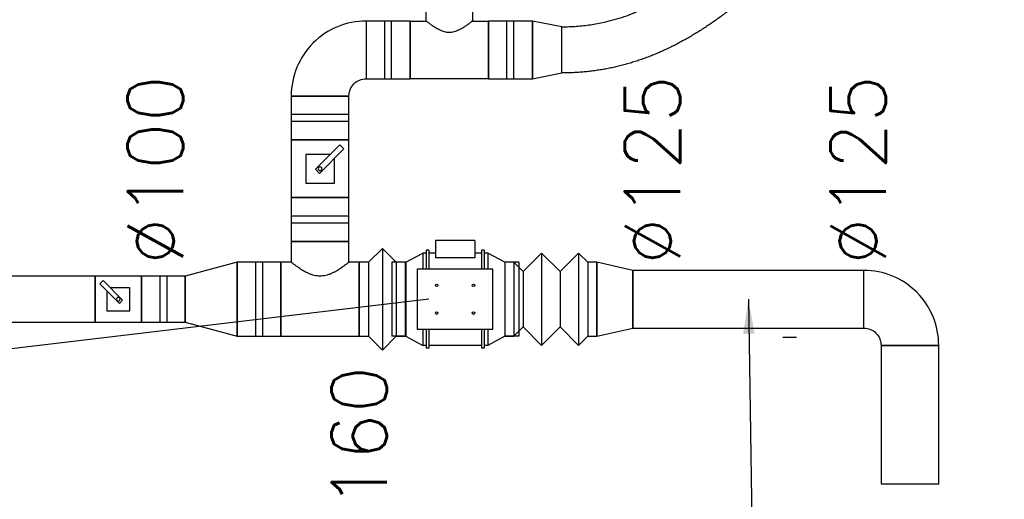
# Model space of a CAD drawing. Header units: millimetres. Extents: x 295542 to 440356, y 17772 to 133669.
# Tile 30 of 73: x 309979 to 312113, y 48906 to 49944. Entities that reach past the tile are written whole.
import ezdxf

# ---------------------------------------------------------------- set-up
doc = ezdxf.new("R2010")
doc.units = ezdxf.units.MM
doc.linetypes.add('Ciągłe', pattern=[0])
for name, color, linetype in [('0_opis_wentylacja', 110, 'Ciągłe'), ('FLUID-W3', 7, 'Continuous'), ('FLUID-W3-120-DIM', 7, 'Continuous'), ('FLUID-W3-120-INF', 7, 'Continuous')]:
    doc.layers.add(name, color=color, linetype=linetype)
doc.styles.add('FDBES', font='simplex.shx')
doc.linetypes.add('ZIGZAG', pattern='A,0.0001,-0.2,[131,ltypeshp.shx,S=0.2,R=0,X=-0.2,Y=0],-0.4,[131,ltypeshp.shx,S=0.2,R=180,X=0.2,Y=0],-0.2', length=0.8001)
doc.dimstyles.new('FDBES', dxfattribs={"dimscale": 50, "dimtxt": 4, "dimasz": 2.5, "dimexe": 0.8, "dimexo": 2, "dimgap": 1, "dimtad": 1, "dimdsep": 46, "dimtxsty": 'FDBES', "dimcen": 2.5, "dimclrd": 4, "dimclre": 5, "dimadec": 0, "dimazin": 0, "dimtfac": 1, "dimtmove": 0, "dimatfit": 3, "dimfxl": 1, "dimarcsym": 0})

# ---------------------------------------------------------------- blocks, each defined once
blk = doc.blocks.new('*U273')
at = {"color": 1, "linetype": 'Continuous', "lineweight": -2}
for p, q in [((81.25, -43.75), (81.25, 81.25)), ((43.75, -81.25), (-81.25, -81.25))]:
    blk.add_line(p, q, dxfattribs=at)
at = {"color": 0, "linetype": 'ByBlock', "lineweight": -2, "extrusion": (-1.22465e-16, 9.28575e-25, -1)}
blk.add_ellipse((81.25, -81.25), major_axis=(-162.5, 0), ratio=1, start_param=0, end_param=1.5707965, dxfattribs=at)
at = {"color": 0, "linetype": 'ByBlock', "lineweight": -2}
blk.add_ellipse((81.25, -81.25), major_axis=(0, 37.5), ratio=1, start_param=0, end_param=1.5707971, dxfattribs=at)
blk = doc.blocks.new('*U274')
at = {"color": 1, "linetype": 'Continuous', "lineweight": -2}
for p, q in [((-150, 62.5), (-150, 0)), ((150, 0), (150, 62.5)), ((-150, 0), (-150, -62.5)), ((150, -62.5), (150, 0))]:
    blk.add_line(p, q, dxfattribs=at)
at = {"color": 0, "linetype": 'ByBlock', "lineweight": -2}
for p, q in [((150, 62.5), (-150, 62.5)), ((-150, -62.5), (150, -62.5))]:
    blk.add_line(p, q, dxfattribs=at)
blk = doc.blocks.new('*U275')
at = {"color": 1, "linetype": 'Continuous', "lineweight": -2}
for p, q in [((-250, 0), (-250, 62.5)), ((250, 62.5), (250, 0)), ((-250, -62.5), (-250, 0)), ((250, 0), (250, -62.5))]:
    blk.add_line(p, q, dxfattribs=at)
at = {"color": 0, "linetype": 'ByBlock', "lineweight": -2}
for p, q in [((-250, 62.5), (250, 62.5)), ((250, -62.5), (-250, -62.5))]:
    blk.add_line(p, q, dxfattribs=at)
blk = doc.blocks.new('*U276')
at = {"color": 0, "linetype": 'ByBlock', "lineweight": -2}
for p, q in [((-39, 62.5), (39, 80)), ((39, -80), (-39, -62.5))]:
    blk.add_line(p, q, dxfattribs=at)
at = {"color": 1, "linetype": 'Continuous', "lineweight": -2}
for p, q in [((39, 80), (39, 0)), ((-39, 0), (-39, 62.5)), ((-39, -62.5), (-39, 0)), ((39, 0), (39, -80))]:
    blk.add_line(p, q, dxfattribs=at)
blk = doc.blocks.new('*U277')
at = {"color": 0, "linetype": 'ByBlock', "lineweight": -2}
for p, q in [((-80, 80), (-60, 100)), ((-60, 100), (-20, 60)), ((-20, 60), (20, 100)), ((20, 100), (60, 60)), ((-100, 80), (-80, 80)), ((-80, 80), (-80, 0)), ((60, 60), (80, 80)), ((80, 80), (80, 0)), ((80, 80), (100, 80)), ((100, 80), (100, 0)), ((-80, 0), (-80, -80)), ((80, 0), (80, -80)), ((100, 0), (100, -80)), ((-20, -60), (-60, -100)), ((20, -100), (-20, -60)), ((60, -60), (20, -100)), ((80, -80), (60, -60)), ((-80, -80), (-100, -80)), ((-60, -100), (-80, -80)), ((100, -80), (80, -80))]:
    blk.add_line(p, q, dxfattribs=at)
at = {"color": 1, "linetype": 'Continuous', "lineweight": -3}
for p, q in [((-60, 100), (-60, 0)), ((20, 100), (20, 0)), ((-20, 60), (-20, 0)), ((60, 60), (60, 0)), ((-60, 0), (-60, -100)), ((-20, 0), (-20, -60)), ((20, 0), (20, -100)), ((60, 0), (60, -60))]:
    blk.add_line(p, q, dxfattribs=at)
at = {"color": 1, "linetype": 'Continuous', "lineweight": -2}
for p, q in [((-100, 0), (-100, 80)), ((-100, -80), (-100, 0))]:
    blk.add_line(p, q, dxfattribs=at)
blk = doc.blocks.new('*U272')
at = {"layer": 'FLUID-W3', "color": 1, "linetype": 'Continuous', "extrusion": (-1.22465e-16, 1, -6.12323e-17)}
for p, q in [((82.1, 0, -65), (-82.1, 0, -65)), ((-82.1, 0, 65), (82.1, 0, 65)), ((-57.1, 0, -100), (57.1, 0, -100)), ((-57.1, 0, 100), (-42.5, 0, 100)), ((-42.5, 0, 127), (-42.5, 0, 89.8)), ((-42.5, 0, 89.8), (42.5, 0, 89.8)), ((-42.5, 0, 127), (42.5, 0, 127)), ((42.5, 0, 127), (42.5, 0, 89.8)), ((42.5, 0, 100), (57.1, 0, 100)), ((57.1, 0, -65), (57.1, 0, -106)), ((57.1, 0, 106), (57.1, 0, 65)), ((57.1, 0, -106), (62.8, 0, -106)), ((57.1, 0, 106), (62.8, 0, 106)), ((62.8, 0, -65), (62.8, 0, -106)), ((62.8, 0, 106), (62.8, 0, 65)), ((62.8, 0, -100), (69.8, 0, -100)), ((62.8, 0, 100), (69.8, 0, 100)), ((69.8, 0, -65), (69.8, 0, -100)), ((69.8, 0, 100), (69.8, 0, 65)), ((106.8, 0, 80), (69.8, 0, 100)), ((106.8, 0, -80), (69.8, 0, -100)), ((82.1, 0, 65), (82.1, 0, -65)), ((106.8, 0, 80), (106.8, 0, -80)), ((106.8, 0, -80), (136.8, 0, -80)), ((106.8, 0, 80), (136.8, 0, 80)), ((136.8, 0, 80), (136.8, 0, -80)), ((-138.2, 0, 80), (-138.2, 0, -80)), ((-138.2, 0, -80), (-107.8, 0, -80)), ((-138.2, 0, 80), (-107.8, 0, 80)), ((-107.8, 0, 80), (-107.8, 0, -80)), ((-107.8, 0, -80), (-70.8, 0, -100)), ((-107.8, 0, 80), (-70.8, 0, 100)), ((-82.1, 0, -65), (-82.1, 0, 65)), ((-70.8, 0, -65), (-70.8, 0, -100)), ((-70.8, 0, 100), (-70.8, 0, 65)), ((-70.8, 0, -100), (-62.8, 0, -100)), ((-70.8, 0, 100), (-62.8, 0, 100)), ((-62.8, 0, -65), (-62.8, 0, -106)), ((-62.8, 0, 106), (-62.8, 0, 65)), ((-62.8, 0, -106), (-57.1, 0, -106)), ((-62.8, 0, 106), (-57.1, 0, 106)), ((-57.1, 0, -65), (-57.1, 0, -106)), ((-57.1, 0, 106), (-57.1, 0, 65))]:
    blk.add_line(p, q, dxfattribs=at)
for centre in [(-40, -30), (-40, 30), (40, -30), (40, 30)]:
    blk.add_circle(centre, 2.75, dxfattribs=at)
blk = doc.blocks.new('*U278')
at = {"color": 0, "linetype": 'ByBlock', "lineweight": -2}
for p, q in [((-30, 80), (0, 110)), ((0, 110), (30, 80)), ((-50, 80), (-30, 80)), ((-30, 80), (-30, 0)), ((30, 80), (30, 0)), ((30, 80), (50, 80)), ((50, 80), (50, 0)), ((-30, 0), (-30, -80)), ((30, 0), (30, -80)), ((50, 0), (50, -80)), ((-30, -80), (-50, -80)), ((0, -110), (-30, -80)), ((30, -80), (0, -110)), ((50, -80), (30, -80))]:
    blk.add_line(p, q, dxfattribs=at)
at = {"color": 1, "linetype": 'Continuous', "lineweight": -3}
for p, q in [((0, 110), (0, 0)), ((0, 0), (0, -110))]:
    blk.add_line(p, q, dxfattribs=at)
at = {"color": 1, "linetype": 'Continuous', "lineweight": -2}
for p, q in [((-50, 0), (-50, 80)), ((-50, -80), (-50, 0))]:
    blk.add_line(p, q, dxfattribs=at)
blk = doc.blocks.new('*U279')
at = {"color": 1, "linetype": 'Continuous', "lineweight": -2}
for p, q in [((-62.5, 125), (62.5, 125)), ((-85, -80), (-85, 80)), ((85, 80), (85, -80))]:
    blk.add_line(p, q, dxfattribs=at)
at = {"color": 0, "linetype": 'ByBlock', "lineweight": -2}
for p, q in [((-62.5, 80), (-62.5, 125)), ((62.5, 125), (62.5, 80)), ((-85, 80), (-62.5, 80)), ((62.5, 80), (85, 80)), ((85, -80), (-85, -80))]:
    blk.add_line(p, q, dxfattribs=at)
at = {"color": 1, "linetype": 'Continuous', "lineweight": -3}
blk.add_open_spline([(-62.5, 80), (-62.5, 80), (-62.4, 79.9), (-62, 79.6), (-61.7, 79.3), (-60.8, 78.7), (-60.3, 78.3), (-59, 77.3), (-58.3, 76.8), (-56.7, 75.6), (-55.8, 74.9), (-53.8, 73.4), (-52.8, 72.6), (-50.5, 71), (-49.3, 70.2), (-46.8, 68.4), (-45.5, 67.6), (-42.8, 65.8), (-41.4, 64.9), (-38.4, 63), (-36.8, 62), (-33.5, 60.1), (-31.7, 59.1), (-28.2, 57.3), (-26.3, 56.4), (-22.5, 54.8), (-20.6, 54), (-16.6, 52.6), (-14.6, 52), (-10.5, 51), (-8.4, 50.6), (-4.2, 50.1), (-2.1, 49.9), (2.1, 49.9), (4.2, 50.1), (8.4, 50.6), (10.5, 51), (14.6, 52), (16.6, 52.6), (20.6, 54), (22.5, 54.8), (26.3, 56.4), (28.2, 57.3), (31.7, 59.1), (33.5, 60.1), (36.8, 62), (38.4, 63), (41.4, 64.9), (42.8, 65.8), (45.5, 67.6), (46.8, 68.4), (49.3, 70.2), (50.5, 71), (52.8, 72.6), (53.8, 73.4), (55.8, 74.9), (56.7, 75.6), (58.3, 76.8), (59, 77.3), (60.3, 78.3), (60.8, 78.7), (61.7, 79.3), (62, 79.6), (62.4, 79.9), (62.5, 80), (62.5, 80)], degree=3, knots=[100.42426, 100.42426, 100.42426, 100.42426, 106.615423, 106.615423, 112.806586, 112.806586, 118.997749, 118.997749, 125.188912, 125.188912, 131.380075, 131.380075, 137.571238, 137.571238, 143.762401, 143.762401, 149.953564, 149.953564, 156.315434, 156.315434, 162.677303, 162.677303, 169.039172, 169.039172, 175.401042, 175.401042, 181.762911, 181.762911, 188.124781, 188.124781, 194.48665, 194.48665, 200.84852, 200.84852, 207.210389, 207.210389, 213.572259, 213.572259, 219.934128, 219.934128, 226.295998, 226.295998, 232.657867, 232.657867, 239.019736, 239.019736, 245.381606, 245.381606, 251.743475, 251.743475, 257.934638, 257.934638, 264.125801, 264.125801, 270.316964, 270.316964, 276.508127, 276.508127, 282.699291, 282.699291, 288.890454, 288.890454, 295.081617, 295.081617, 301.27278, 301.27278, 301.27278, 301.27278], dxfattribs=at)
blk = doc.blocks.new('*U280')
at = {"color": 1, "linetype": 'Continuous', "lineweight": -2}
for p, q in [((-56, 0), (-56, 80)), ((56, 50), (56, 0)), ((-56, -80), (-56, 0)), ((56, 0), (56, -50))]:
    blk.add_line(p, q, dxfattribs=at)
at = {"color": 0, "linetype": 'ByBlock', "lineweight": -2}
for p, q in [((-56, 80), (56, 50)), ((56, -50), (-56, -80))]:
    blk.add_line(p, q, dxfattribs=at)
blk = doc.blocks.new('*U281')
at = {"color": 1, "linetype": 'Continuous', "lineweight": -2}
for p, q in [((-47.5, 0), (-47.5, 80)), ((47.5, 80), (47.5, 0)), ((-47.5, -80), (-47.5, 0)), ((47.5, 0), (47.5, -80))]:
    blk.add_line(p, q, dxfattribs=at)
at = {"color": 0, "linetype": 'ByBlock', "lineweight": -2}
for p, q in [((-47.5, 80), (47.5, 80)), ((47.5, -80), (-47.5, -80))]:
    blk.add_line(p, q, dxfattribs=at)
at = {"color": 1, "linetype": 'Continuous', "lineweight": -3}
for p, q in [((-7.5, 80), (-7.5, -80)), ((7.5, 80), (7.5, -80))]:
    blk.add_line(p, q, dxfattribs=at)
blk = doc.blocks.new('*U282')
at = {"color": 1, "linetype": 'Continuous', "lineweight": -2}
for p, q in [((-50, 50), (-50, 0)), ((50, 0), (50, 50)), ((-50, 0), (-50, -50)), ((50, -50), (50, 0))]:
    blk.add_line(p, q, dxfattribs=at)
at = {"color": 0, "linetype": 'ByBlock', "lineweight": -2}
for p, q in [((50, 50), (-50, 50)), ((25, 25), (-25, 25)), ((-25, 25), (-25, -25)), ((25, -17.9), (25, 25)), ((-9.2, 2.1), (-2.1, 9.2)), ((33.2, -40.3), (-9.2, 2.1)), ((-2.1, 9.2), (40.3, -33.2)), ((-25, -25), (17.9, -25)), ((40.3, -33.2), (33.2, -40.3)), ((-50, -50), (50, -50))]:
    blk.add_line(p, q, dxfattribs=at)
for major_axis in [(4, 0), (4, 0), (-4, 0), (-4, 0)]:
    blk.add_ellipse((0, 0), major_axis=major_axis, ratio=1, start_param=0, end_param=3.141593, dxfattribs=at)
blk = doc.blocks.new('*U283')
at = {"color": 1, "linetype": 'Continuous', "lineweight": -2}
for p, q in [((-47.5, 0), (-47.5, 50)), ((47.5, 50), (47.5, 0)), ((-47.5, -50), (-47.5, 0)), ((47.5, 0), (47.5, -50))]:
    blk.add_line(p, q, dxfattribs=at)
at = {"color": 0, "linetype": 'ByBlock', "lineweight": -2}
for p, q in [((-47.5, 50), (47.5, 50)), ((47.5, -50), (-47.5, -50))]:
    blk.add_line(p, q, dxfattribs=at)
at = {"color": 1, "linetype": 'Continuous', "lineweight": -3}
for p, q in [((-7.5, 50), (-7.5, -50)), ((7.5, 50), (7.5, -50))]:
    blk.add_line(p, q, dxfattribs=at)
blk = doc.blocks.new('*U284')
at = {"color": 1, "linetype": 'Continuous', "lineweight": -2}
for p, q in [((-500, 0), (-500, 50)), ((500, 50), (500, 0)), ((-500, -50), (-500, 0)), ((500, 0), (500, -50))]:
    blk.add_line(p, q, dxfattribs=at)
at = {"color": 0, "linetype": 'ByBlock', "lineweight": -2}
for p, q in [((-500, 50), (500, 50)), ((500, -50), (-500, -50))]:
    blk.add_line(p, q, dxfattribs=at)
blk = doc.blocks.new('*U290')
at = {"color": 1, "linetype": 'Continuous', "lineweight": -2}
for p, q in [((-62.5, 62.5), (-62.5, 0)), ((62.5, 0), (62.5, 62.5)), ((-62.5, 0), (-62.5, -62.5)), ((62.5, -62.5), (62.5, 0))]:
    blk.add_line(p, q, dxfattribs=at)
at = {"color": 0, "linetype": 'ByBlock', "lineweight": -2}
for p, q in [((62.5, 62.5), (-62.5, 62.5)), ((31.2, 31.2), (-31.2, 31.2)), ((-31.2, 31.2), (-31.2, -31.2)), ((31.2, -22.4), (31.2, 31.2)), ((-10.1, 1.2), (-1.2, 10.1)), ((43, -51.8), (-10.1, 1.2)), ((-1.2, 10.1), (51.8, -43)), ((-31.2, -31.2), (22.4, -31.2)), ((-62.5, -62.5), (62.5, -62.5)), ((51.8, -43), (43, -51.8))]:
    blk.add_line(p, q, dxfattribs=at)
for major_axis in [(4, 0), (4, 0), (-4, 0), (-4, 0)]:
    blk.add_ellipse((0, 0), major_axis=major_axis, ratio=1, start_param=0, end_param=3.141593, dxfattribs=at)
blk = doc.blocks.new('*U291')
at = {"color": 1, "linetype": 'Continuous', "lineweight": -2}
for p, q in [((-47.5, 62.5), (-47.5, 0)), ((47.5, 0), (47.5, 62.5)), ((-47.5, 0), (-47.5, -62.5)), ((47.5, -62.5), (47.5, 0))]:
    blk.add_line(p, q, dxfattribs=at)
at = {"color": 0, "linetype": 'ByBlock', "lineweight": -2}
for p, q in [((47.5, 62.5), (-47.5, 62.5)), ((-47.5, -62.5), (47.5, -62.5))]:
    blk.add_line(p, q, dxfattribs=at)
at = {"color": 1, "linetype": 'Continuous', "lineweight": -3}
for p, q in [((-7.5, -62.5), (-7.5, 62.5)), ((7.5, -62.5), (7.5, 62.5))]:
    blk.add_line(p, q, dxfattribs=at)
blk = doc.blocks.new('*U292')
at = {"color": 1, "linetype": 'Continuous', "lineweight": -2}
for p, q in [((81.25, 81.25), (81.25, -43.75)), ((-81.25, -81.25), (43.75, -81.25))]:
    blk.add_line(p, q, dxfattribs=at)
at = {"color": 0, "linetype": 'ByBlock', "lineweight": -2}
blk.add_ellipse((81.25, -81.25), major_axis=(0, 162.5), ratio=1, start_param=0, end_param=1.5707964, dxfattribs=at)
at = {"color": 0, "linetype": 'ByBlock', "lineweight": -2, "extrusion": (0, 0, -1)}
blk.add_ellipse((81.25, -81.25), major_axis=(-37.5, 0), ratio=1, start_param=0, end_param=1.5707965, dxfattribs=at)
blk = doc.blocks.new('*U293')
at = {"color": 1, "linetype": 'Continuous', "lineweight": -2}
for p, q in [((-47.5, 62.5), (-47.5, 0)), ((47.5, 0), (47.5, 62.5)), ((-47.5, 0), (-47.5, -62.5)), ((47.5, -62.5), (47.5, 0))]:
    blk.add_line(p, q, dxfattribs=at)
at = {"color": 0, "linetype": 'ByBlock', "lineweight": -2}
for p, q in [((47.5, 62.5), (-47.5, 62.5)), ((-47.5, -62.5), (47.5, -62.5))]:
    blk.add_line(p, q, dxfattribs=at)
at = {"color": 1, "linetype": 'Continuous', "lineweight": -3}
for p, q in [((-7.5, -62.5), (-7.5, 62.5)), ((7.5, -62.5), (7.5, 62.5))]:
    blk.add_line(p, q, dxfattribs=at)
blk = doc.blocks.new('*U294')
at = {"color": 1, "linetype": 'Continuous', "lineweight": -2}
for p, q in [((50, 110), (-50, 110)), ((-85, 62.5), (-85, -62.5)), ((85, -62.5), (85, 62.5))]:
    blk.add_line(p, q, dxfattribs=at)
at = {"color": 0, "linetype": 'ByBlock', "lineweight": -2}
for p, q in [((-50, 62.5), (-50, 110)), ((50, 110), (50, 62.5)), ((-85, 62.5), (-50, 62.5)), ((50, 62.5), (85, 62.5)), ((85, -62.5), (-85, -62.5))]:
    blk.add_line(p, q, dxfattribs=at)
at = {"color": 1, "linetype": 'Continuous', "lineweight": -3}
for points, knots in [([(0, 37.5), (-1.7, 37.5), (-3.4, 37.6), (-6.8, 38.1), (-8.4, 38.4), (-13.4, 39.7), (-16.5, 40.9), (-21.1, 43), (-22.5, 43.7), (-25.4, 45.3), (-26.8, 46.1), (-29.4, 47.7), (-30.7, 48.4), (-33.1, 50), (-34.3, 50.8), (-36.4, 52.3), (-37.4, 53), (-39.4, 54.4), (-40.4, 55.1), (-42.2, 56.4), (-43, 57.1), (-44.6, 58.3), (-45.3, 58.8), (-46.6, 59.9), (-47.2, 60.3), (-48.2, 61.1), (-48.7, 61.4), (-49.3, 62), (-49.6, 62.2), (-49.9, 62.4), (-50, 62.5), (-50, 62.5)], [0, 0, 0, 0, 5.126835, 5.126835, 10.25367, 10.25367, 20.507339, 20.507339, 25.634174, 25.634174, 30.761009, 30.761009, 35.887843, 35.887843, 41.014678, 41.014678, 45.982059, 45.982059, 50.94944, 50.94944, 55.916822, 55.916822, 60.884203, 60.884203, 65.851584, 65.851584, 70.818965, 70.818965, 75.786346, 75.786346, 80.753728, 80.753728, 80.753728, 80.753728]), ([(50, 62.5), (50, 62.5), (49.9, 62.4), (49.6, 62.2), (49.3, 62), (48.7, 61.4), (48.2, 61.1), (47.2, 60.3), (46.6, 59.9), (45.3, 58.8), (44.6, 58.3), (43, 57.1), (42.2, 56.4), (40.4, 55.1), (39.4, 54.4), (37.4, 53), (36.4, 52.3), (34.3, 50.8), (33.1, 50), (30.7, 48.4), (29.4, 47.7), (26.8, 46.1), (25.4, 45.3), (22.5, 43.7), (21.1, 43), (16.5, 40.9), (13.4, 39.7), (8.4, 38.4), (6.8, 38.1), (3.4, 37.6), (1.7, 37.5), (0, 37.5)], [242.261183, 242.261183, 242.261183, 242.261183, 247.228564, 247.228564, 252.195945, 252.195945, 257.163326, 257.163326, 262.130707, 262.130707, 267.098089, 267.098089, 272.06547, 272.06547, 277.032851, 277.032851, 282.000232, 282.000232, 287.127067, 287.127067, 292.253902, 292.253902, 297.380736, 297.380736, 302.507571, 302.507571, 312.761241, 312.761241, 317.888075, 317.888075, 323.01491, 323.01491, 323.01491, 323.01491])]:
    blk.add_open_spline(points, degree=3, knots=knots, dxfattribs=at)
blk = doc.blocks.new('*U295')
at = {"color": 1, "linetype": 'Continuous', "lineweight": -2}
for p, q in [((-47.5, 62.5), (-47.5, 0)), ((47.5, 0), (47.5, 62.5)), ((-47.5, 0), (-47.5, -62.5)), ((47.5, -62.5), (47.5, 0))]:
    blk.add_line(p, q, dxfattribs=at)
at = {"color": 0, "linetype": 'ByBlock', "lineweight": -2}
for p, q in [((47.5, 62.5), (-47.5, 62.5)), ((-47.5, -62.5), (47.5, -62.5))]:
    blk.add_line(p, q, dxfattribs=at)
at = {"color": 1, "linetype": 'Continuous', "lineweight": -3}
for p, q in [((-7.5, -62.5), (-7.5, 62.5)), ((7.5, -62.5), (7.5, 62.5))]:
    blk.add_line(p, q, dxfattribs=at)
blk = doc.blocks.new('*U296')
at = {"color": 1, "linetype": 'Continuous', "lineweight": -2}
for p, q in [((-32, 62.5), (-32, 0)), ((32, 0), (32, 50)), ((-32, 0), (-32, -62.5)), ((32, -50), (32, 0))]:
    blk.add_line(p, q, dxfattribs=at)
at = {"color": 0, "linetype": 'ByBlock', "lineweight": -2}
for p, q in [((32, 50), (-32, 62.5)), ((-32, -62.5), (32, -50))]:
    blk.add_line(p, q, dxfattribs=at)
blk = doc.blocks.new('*U297')
at = {"color": 1, "linetype": 'Continuous', "lineweight": -2}
for p, q in [((-47.5, 62.5), (-47.5, 0)), ((47.5, 0), (47.5, 62.5)), ((-47.5, 0), (-47.5, -62.5)), ((47.5, -62.5), (47.5, 0))]:
    blk.add_line(p, q, dxfattribs=at)
at = {"color": 0, "linetype": 'ByBlock', "lineweight": -2}
for p, q in [((47.5, 62.5), (-47.5, 62.5)), ((-47.5, -62.5), (47.5, -62.5))]:
    blk.add_line(p, q, dxfattribs=at)
at = {"color": 1, "linetype": 'Continuous', "lineweight": -3}
for p, q in [((-7.5, -62.5), (-7.5, 62.5)), ((7.5, -62.5), (7.5, 62.5))]:
    blk.add_line(p, q, dxfattribs=at)
blk = doc.blocks.new('*U298')
at = {"color": 1, "linetype": 'Continuous', "lineweight": -2}
blk.add_line((-832, -713.9), (-832, -613.9), dxfattribs=at)
blk.add_ellipse((0, 0), major_axis=(39.9, -30.2), ratio=1, start_param=0, end_param=3.141593, dxfattribs=at)
at = {"color": 1, "linetype": 'ZIGZAG', "lineweight": -2, "ltscale": 50}
for points, knots in [([(-832, -613.9), (-821.3, -613.9), (-800.4, -613.1), (-769.9, -609.7), (-735.3, -603.3), (-696.8, -592.5), (-654.4, -575.7), (-612.6, -554.5), (-575.7, -531.7), (-534.1, -502.5), (-487.9, -465.5), (-429.4, -412.2), (-388.8, -371.3), (-362, -343.4), (-357.2, -338.3), (-344.9, -325.3), (-322.8, -301.6), (-290.6, -266.3), (-256.4, -227.9), (-227.7, -195.1), (-199.9, -163), (-173.4, -131.9), (-148.4, -102.2), (-125.2, -74.5), (-107.7, -53.3), (-94.9, -37.7), (-85.9, -26.8), (-77.6, -16.6), (-70.1, -7.3), (-63.3, 1.1), (-57.2, 8.5), (-52, 15), (-47.7, 20.4), (-44.3, 24.7), (-41.7, 27.8), (-40.2, 29.8), (-39.9, 30.2), (-39.9, 30.2)], [0, 0, 0, 0, 35.554963, 71.109927, 106.66489, 159.997335, 213.329781, 266.662226, 319.994671, 355.549634, 426.659561, 497.769488, 577.768156, 577.768156, 595.545638, 595.545638, 622.21186, 675.544305, 711.099269, 746.654232, 782.209196, 817.764159, 853.319123, 888.874086, 924.429049, 942.206531, 959.984013, 977.761495, 995.538976, 1013.316458, 1031.09394, 1048.871421, 1066.648903, 1084.426385, 1102.203867, 1119.981348, 1137.75883, 1137.75883, 1137.75883, 1137.75883]), ([(39.9, -30.2), (39.8, -30.2), (39.7, -30.3), (39.1, -31.1), (38.1, -32.4), (36.7, -34.1), (35, -36.3), (32.8, -39), (30.3, -42.1), (27.5, -45.6), (24.3, -49.6), (20.8, -54), (16.9, -58.7), (12.8, -63.9), (8.3, -69.4), (3.5, -75.2), (-1.5, -81.4), (-6.8, -87.9), (-12.4, -94.8), (-18.3, -101.9), (-24.4, -109.3), (-30.7, -117), (-37.3, -124.9), (-44, -133.1), (-51, -141.5), (-58.2, -150.1), (-65.6, -159), (-73.2, -168), (-81, -177.2), (-88.9, -186.6), (-97, -196.2), (-105.2, -205.9), (-113.6, -215.7), (-122.1, -225.6), (-130.7, -235.7), (-139.5, -245.8), (-148.4, -256), (-157.3, -266.3), (-166.3, -276.7), (-175.5, -287.1), (-184.7, -297.5), (-193.9, -307.9), (-203.2, -318.4), (-212.6, -328.8), (-222, -339.2), (-231.4, -349.6), (-240.9, -360), (-250.3, -370.3), (-259.8, -380.5), (-269.2, -390.6), (-278.7, -400.7), (-288.1, -410.6), (-297.5, -420.4), (-306.9, -430.2), (-316.3, -439.8), (-325.7, -449.3), (-335, -458.6), (-344.4, -467.9), (-353.7, -477), (-363.1, -486.1), (-372.4, -494.9), (-381.8, -503.7), (-391.2, -512.3), (-400.6, -520.8), (-410, -529.2), (-419.4, -537.4), (-428.9, -545.5), (-438.3, -553.4), (-447.9, -561.2), (-457.4, -568.8), (-467, -576.3), (-476.6, -583.6), (-486.2, -590.7), (-495.9, -597.7), (-505.7, -604.5), (-515.5, -611.2), (-525.3, -617.7), (-535.2, -624), (-545.2, -630.1), (-555.2, -636.1), (-565.3, -641.8), (-575.5, -647.4), (-585.7, -652.8), (-596, -657.9), (-606.4, -662.9), (-616.9, -667.7), (-627.4, -672.2), (-638, -676.6), (-648.7, -680.7), (-659.5, -684.6), (-670.4, -688.3), (-681.4, -691.7), (-692.4, -694.9), (-703.5, -697.9), (-714.8, -700.6), (-726.1, -703.1), (-737.5, -705.4), (-749, -707.3), (-760.6, -709.1), (-772.2, -710.5), (-784, -711.7), (-795.9, -712.7), (-807.8, -713.4), (-819.9, -713.8), (-827.9, -713.8), (-832, -713.9)], [0, 0, 0, 0, 1.096322, 2.165717, 3.212548, 4.241138, 5.25571, 6.260354, 7.258966, 8.255212, 9.252483, 10.253891, 11.262219, 12.279953, 13.309243, 14.351937, 15.409584, 16.483452, 17.574543, 18.68361, 19.811188, 20.957622, 22.123034, 23.307423, 24.510605, 25.732279, 26.972019, 28.229302, 29.503489, 30.793867, 32.099646, 33.419956, 34.753888, 36.100463, 37.458663, 38.827405, 40.205599, 41.592091, 42.985711, 44.385268, 45.789533, 47.197257, 48.607184, 50.018023, 51.428494, 52.837289, 54.243097, 55.644605, 57.04048, 58.429383, 59.810004, 61.181193, 62.542865, 63.895191, 65.238311, 66.572364, 67.89749, 69.213845, 70.521567, 71.820815, 73.111739, 74.394493, 75.669251, 76.936174, 78.195431, 79.447214, 80.691715, 81.929119, 83.159623, 84.383433, 85.600767, 86.811862, 88.016965, 89.216328, 90.410209, 91.598887, 92.782638, 93.961751, 95.136522, 96.307281, 97.474366, 98.638129, 99.798918, 100.957087, 102.113029, 103.267148, 104.419869, 105.571593, 106.722735, 107.873753, 109.025133, 110.177349, 111.330868, 112.486181, 113.643803, 114.804296, 115.968182, 117.136029, 118.3084, 119.485879, 120.669072, 121.858586, 123.055067, 124.259162, 125.471539, 125.471539, 125.471539, 125.471539])]:
    blk.add_open_spline(points, degree=3, knots=knots, dxfattribs=at)
blk = doc.blocks.new('*U572')
at = {"color": 5, "lineweight": -2}
blk.add_lwpolyline([(-51.06, -133.52), (55.46, -133.52), (55.46, -158.32), (-51.06, -158.32)], close=True, dxfattribs=at)
blk.add_lwpolyline([(-51.06, -133.52), (55.46, -133.52), (55.46, -158.32), (-51.06, -158.32)], close=True, dxfattribs=at)
at = {"color": 3, "insert": (2.2, -145.92), "char_height": 12, "attachment_point": 5, "line_spacing_factor": 1.1, "style": 'FDBES'}
blk.add_mtext('SK 2.80 m', dxfattribs=at)
blk.add_mtext('SK 2.80 m', dxfattribs=at)
at = {"color": 5}
blk.add_leader([(0, 0), (2.01, -133.52)], dimstyle='FDBES', override={"dimscale": 3, "dimclrd": 5}, dxfattribs=at)
blk.add_leader([(0, 0), (2.01, -133.52)], dimstyle='FDBES', override={"dimscale": 3, "dimclrd": 5}, dxfattribs=at)

msp = doc.modelspace()

# ---------------------------------------------------------------- linework, layer by layer
msp.add_line((311662.36, 49256.045), (311632.36, 49256.045))
at = {"layer": '0_opis_wentylacja'}
msp.add_line((310865.414, 49339.17, 2862.5), (307564.81, 48947.664), dxfattribs=at)

# ---------------------------------------------------------------- block references
at = {"layer": 'FLUID-W3', "color": 1, "linetype": 'Continuous'}
for name, p in [('*U298', (311985.952, 50543.03, 2650)), ('*U294', (310910, 49879.17, 2862.5)), ('*U292', (310648.75, 49860.42, 2862.5)), ('*U295', (310777.5, 49879.17, 2862.5)), ('*U297', (311042.5, 49879.17, 2862.5)), ('*U296', (311122, 49879.17, 2862.5))]:
    msp.add_blockref(name, p, dxfattribs=at)
for name, p, rotation in [('*U293', (310630, 49731.67, 2862.5), 90), ('*U290', (310630, 49621.67, 2862.5), 90), ('*U291', (310630, 49511.67, 2862.5), 90), ('*U282', (310193, 49339.17, 2862.5), 180), ('*U274', (311908, 49089.17, 2862.5), 270)]:
    msp.add_blockref(name, p, dxfattribs=dict(at, rotation=rotation))
at = {"layer": 'FLUID-W3', "color": 1, "linetype": 'Continuous', "extrusion": (-1.22465e-16, 0, -1)}
for name, p in [('*U279', (-310630, 49339.17, -2862.5)), ('*U278', (-310765, 49339.17, -2862.5)), ('*U277', (-311130, 49339.17, -2862.5)), ('*U280', (-310394, 49339.17, -2862.5)), ('*U281', (-310497.5, 49339.17, -2862.5)), ('*U276', (-311269, 49339.17, -2862.5)), ('*U284', (-309643, 49339.17, -2862.5)), ('*U283', (-310290.5, 49339.17, -2862.5)), ('*U275', (-311558, 49339.17, -2862.5))]:
    msp.add_blockref(name, p, dxfattribs=at)
at = {"layer": 'FLUID-W3', "color": 1, "linetype": 'Continuous', "extrusion": (1.22465e-16, 1, 1.83697e-16)}
msp.add_blockref('*U272', (-310922.5, 2862.5, 49339.17), dxfattribs=at)
at = {"layer": 'FLUID-W3', "color": 1, "linetype": 'Continuous', "extrusion": (1.22465e-16, -1.83697e-16, -1)}
msp.add_blockref('*U273', (-311889.25, 49320.42, -2862.5), dxfattribs=at)
at = {"layer": 'FLUID-W3-120-INF', "linetype": 'ByBlock', "xscale": 10, "yscale": 10, "zscale": 10}
msp.add_blockref('*U572', (311558, 49339.17, 2862.5), dxfattribs=at)

# ---------------------------------------------------------------- texts
at = {"layer": 'FLUID-W3-120-DIM', "color": 3, "char_height": 120, "attachment_point": 5, "rotation": 90, "style": 'FDBES'}
for s, insert in [('∅100\\P', (310273, 49619.17, 2862.5)), ('∅125\\P', (311350.135, 49619.056, 2862.5)), ('∅125\\P', (311795.729, 49618.901, 2862.5)), ('∅160\\P', (310715, 48989.17, 2862.5))]:
    msp.add_mtext(s, dxfattribs=dict(at, insert=insert))

doc.saveas('drawing.dxf')
